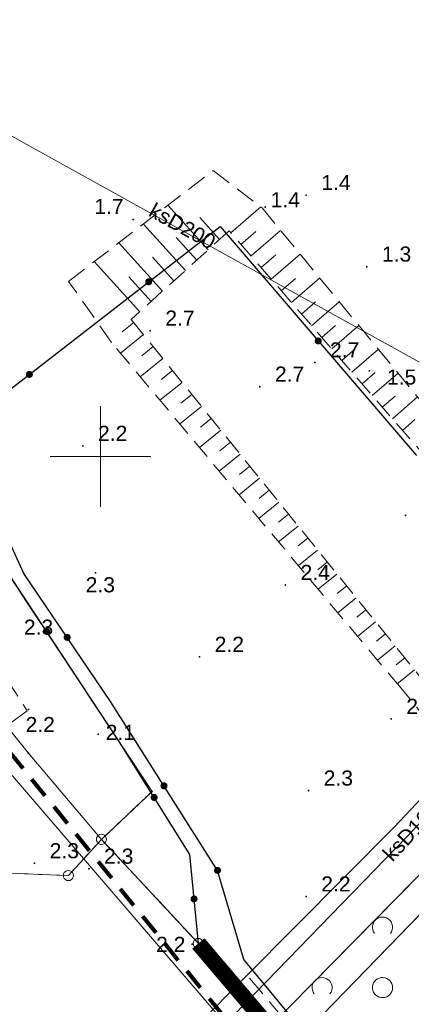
# Model space of a CAD drawing. Extents: x 5474185 to 5474933, y 5916077 to 5916824.
# Tile 14 of 256: x 5474446 to 5474465, y 5916373 to 5916422. Entities that reach past the tile are written whole.
import ezdxf
from ezdxf.enums import TextEntityAlignment as Align

# ---------------------------------------------------------------- set-up
doc = ezdxf.new("R2010")
doc.units = 0
for name, pattern in [('216-500', [2.5, 1.5, -1]), ('DASHDOT', [1, 0.5, -0.25, 0, -0.25]), ('PRZER1-1', [1, 0.5, -0.5]), ('PRZER2-1', [1.5, 1, -0.5]), ('PRZER3-1', [2, 1.5, -0.5])]:
    doc.linetypes.add(name, pattern=pattern)
doc.layers.add('1-GRAN', color=5, linetype='DASHDOT')
for name, color, linetype, lineweight in [('GEPPGD', 253, 'CONTINUOUS', 18), ('GESDZI', 253, 'CONTINUOUS', 18), ('GESKKL', 253, 'CONTINUOUS', 18), ('GESUZY', 253, 'CONTINUOUS', 18), ('GSLKOG', 253, 'CONTINUOUS', 35), ('GSLKRW', 253, 'CONTINUOUS', 25), ('GSPWPN', 253, 'CONTINUOUS', 13), ('GSPWPN_O', 253, 'CONTINUOUS', 13), ('GSSZAD', 254, 'CONTINUOUS', 18), ('GSSZSN', 254, 'CONTINUOUS', 18), ('GULKPR', 7, 'CONTINUOUS', 18), ('GULKPR_O', 254, 'CONTINUOUS', 18), ('GULLOB', 254, 'CONTINUOUS', 35), ('GULTPR', 254, 'CONTINUOUS', 18), ('Ramka sekcyjna', 253, 'CONTINUOUS', 18), ('Sieć wodociągowa', 253, 'CONTINUOUS', 40)]:
    doc.layers.add(name, color=color, linetype=linetype, lineweight=lineweight)
doc.styles.add('Arial', font='arial.ttf')

msp = doc.modelspace()

# ---------------------------------------------------------------- hatches: boundary and pattern name
at = {"layer": 'GEPPGD'}
for points in [[(5474446.42, 5916385.235), (5474446.406094, 5916385.237202), (5474446.39355, 5916385.243594), (5474446.383594, 5916385.25355), (5474446.377202, 5916385.266094), (5474446.375, 5916385.28), (5474446.377202, 5916385.293906), (5474446.383594, 5916385.30645), (5474446.39355, 5916385.316406), (5474446.406094, 5916385.322798), (5474446.42, 5916385.325), (5474446.433906, 5916385.322798), (5474446.44645, 5916385.316406), (5474446.456406, 5916385.30645), (5474446.462798, 5916385.293906), (5474446.465, 5916385.28), (5474446.462798, 5916385.266094), (5474446.456406, 5916385.25355), (5474446.44645, 5916385.243594), (5474446.433906, 5916385.237202)], [(5474452.56, 5916383.325), (5474452.546094, 5916383.327202), (5474452.53355, 5916383.333594), (5474452.523594, 5916383.34355), (5474452.517202, 5916383.356094), (5474452.515, 5916383.37), (5474452.517202, 5916383.383906), (5474452.523594, 5916383.39645), (5474452.53355, 5916383.406406), (5474452.546094, 5916383.412798), (5474452.56, 5916383.415), (5474452.573906, 5916383.412798), (5474452.58645, 5916383.406406), (5474452.596406, 5916383.39645), (5474452.602798, 5916383.383906), (5474452.605, 5916383.37), (5474452.602798, 5916383.356094), (5474452.596406, 5916383.34355), (5474452.58645, 5916383.333594), (5474452.573906, 5916383.327202)]]:
    msp.add_hatch(color=256, dxfattribs=at).paths.add_polyline_path(points)
at = {"layer": 'GSLKOG'}
for points in [[(5474452.37529, 5916408.505967), (5474452.331097, 5916408.517543), (5474452.291405, 5916408.540162), (5474452.25892, 5916408.572282), (5474452.235855, 5916408.611716), (5474452.223783, 5916408.655777), (5474452.223524, 5916408.70146), (5474452.2351, 5916408.745653), (5474452.257719, 5916408.785345), (5474452.289839, 5916408.817831), (5474452.329273, 5916408.840895), (5474452.373334, 5916408.852968), (5474452.419017, 5916408.853226), (5474452.46321, 5916408.84165), (5474452.502903, 5916408.819032), (5474452.535388, 5916408.786911), (5474452.558452, 5916408.747477), (5474452.570525, 5916408.703417), (5474452.570783, 5916408.657733), (5474452.559208, 5916408.61354), (5474452.536589, 5916408.573848), (5474452.504468, 5916408.541363), (5474452.465034, 5916408.518298), (5474452.420974, 5916408.506226)], [(5474452.37529, 5916408.505967), (5474452.331097, 5916408.517543), (5474452.291405, 5916408.540162), (5474452.25892, 5916408.572282), (5474452.235855, 5916408.611716), (5474452.223783, 5916408.655777), (5474452.223524, 5916408.70146), (5474452.2351, 5916408.745653), (5474452.257719, 5916408.785345), (5474452.289839, 5916408.817831), (5474452.329273, 5916408.840895), (5474452.373334, 5916408.852968), (5474452.419017, 5916408.853226), (5474452.46321, 5916408.84165), (5474452.502903, 5916408.819032), (5474452.535388, 5916408.786911), (5474452.558452, 5916408.747477), (5474452.570525, 5916408.703417), (5474452.570783, 5916408.657733), (5474452.559208, 5916408.61354), (5474452.536589, 5916408.573848), (5474452.504468, 5916408.541363), (5474452.465034, 5916408.518298), (5474452.420974, 5916408.506226)], [(5474460.796452, 5916405.565525), (5474460.751756, 5916405.574977), (5474460.711029, 5916405.595675), (5474460.677048, 5916405.626208), (5474460.652127, 5916405.664495), (5474460.637964, 5916405.707929), (5474460.635525, 5916405.753548), (5474460.644977, 5916405.798244), (5474460.665675, 5916405.838971), (5474460.696208, 5916405.872952), (5474460.734495, 5916405.897873), (5474460.777929, 5916405.912036), (5474460.823548, 5916405.914475), (5474460.868244, 5916405.905023), (5474460.908971, 5916405.884325), (5474460.942952, 5916405.853792), (5474460.967873, 5916405.815505), (5474460.982036, 5916405.772071), (5474460.984475, 5916405.726452), (5474460.975023, 5916405.681756), (5474460.954325, 5916405.641029), (5474460.923792, 5916405.607048), (5474460.885505, 5916405.582127), (5474460.842071, 5916405.567964)], [(5474460.796452, 5916405.565525), (5474460.751756, 5916405.574977), (5474460.711029, 5916405.595675), (5474460.677048, 5916405.626208), (5474460.652127, 5916405.664495), (5474460.637964, 5916405.707929), (5474460.635525, 5916405.753548), (5474460.644977, 5916405.798244), (5474460.665675, 5916405.838971), (5474460.696208, 5916405.872952), (5474460.734495, 5916405.897873), (5474460.777929, 5916405.912036), (5474460.823548, 5916405.914475), (5474460.868244, 5916405.905023), (5474460.908971, 5916405.884325), (5474460.942952, 5916405.853792), (5474460.967873, 5916405.815505), (5474460.982036, 5916405.772071), (5474460.984475, 5916405.726452), (5474460.975023, 5916405.681756), (5474460.954325, 5916405.641029), (5474460.923792, 5916405.607048), (5474460.885505, 5916405.582127), (5474460.842071, 5916405.567964)], [(5474446.450983, 5916403.906774), (5474446.40679, 5916403.91835), (5474446.367097, 5916403.940968), (5474446.334612, 5916403.973089), (5474446.311548, 5916404.012523), (5474446.299475, 5916404.056583), (5474446.299217, 5916404.102267), (5474446.310792, 5916404.14646), (5474446.333411, 5916404.186152), (5474446.365532, 5916404.218637), (5474446.404966, 5916404.241702), (5474446.449026, 5916404.253774), (5474446.49471, 5916404.254033), (5474446.538903, 5916404.242457), (5474446.578595, 5916404.219838), (5474446.61108, 5916404.187718), (5474446.634145, 5916404.148284), (5474446.646217, 5916404.104223), (5474446.646476, 5916404.05854), (5474446.6349, 5916404.014347), (5474446.612281, 5916403.974655), (5474446.580161, 5916403.942169), (5474446.540727, 5916403.919105), (5474446.496666, 5916403.907032)], [(5474446.450983, 5916403.906774), (5474446.40679, 5916403.91835), (5474446.367097, 5916403.940968), (5474446.334612, 5916403.973089), (5474446.311548, 5916404.012523), (5474446.299475, 5916404.056583), (5474446.299217, 5916404.102267), (5474446.310792, 5916404.14646), (5474446.333411, 5916404.186152), (5474446.365532, 5916404.218637), (5474446.404966, 5916404.241702), (5474446.449026, 5916404.253774), (5474446.49471, 5916404.254033), (5474446.538903, 5916404.242457), (5474446.578595, 5916404.219838), (5474446.61108, 5916404.187718), (5474446.634145, 5916404.148284), (5474446.646217, 5916404.104223), (5474446.646476, 5916404.05854), (5474446.6349, 5916404.014347), (5474446.612281, 5916403.974655), (5474446.580161, 5916403.942169), (5474446.540727, 5916403.919105), (5474446.496666, 5916403.907032)], [(5474447.334416, 5916391.149463), (5474447.28885, 5916391.152732), (5474447.245682, 5916391.167685), (5474447.207854, 5916391.1933), (5474447.177946, 5916391.227833), (5474447.157994, 5916391.26893), (5474447.14936, 5916391.313791), (5474447.152629, 5916391.359358), (5474447.167582, 5916391.402525), (5474447.193197, 5916391.440353), (5474447.22773, 5916391.470261), (5474447.268826, 5916391.490213), (5474447.313688, 5916391.498848), (5474447.359254, 5916391.495578), (5474447.402422, 5916391.480626), (5474447.44025, 5916391.45501), (5474447.470158, 5916391.420478), (5474447.49011, 5916391.379381), (5474447.498744, 5916391.33452), (5474447.495475, 5916391.288953), (5474447.480522, 5916391.245785), (5474447.454907, 5916391.207957), (5474447.420374, 5916391.178049), (5474447.379278, 5916391.158098)], [(5474447.334416, 5916391.149463), (5474447.28885, 5916391.152732), (5474447.245682, 5916391.167685), (5474447.207854, 5916391.1933), (5474447.177946, 5916391.227833), (5474447.157994, 5916391.26893), (5474447.14936, 5916391.313791), (5474447.152629, 5916391.359358), (5474447.167582, 5916391.402525), (5474447.193197, 5916391.440353), (5474447.22773, 5916391.470261), (5474447.268826, 5916391.490213), (5474447.313688, 5916391.498848), (5474447.359254, 5916391.495578), (5474447.402422, 5916391.480626), (5474447.44025, 5916391.45501), (5474447.470158, 5916391.420478), (5474447.49011, 5916391.379381), (5474447.498744, 5916391.33452), (5474447.495475, 5916391.288953), (5474447.480522, 5916391.245785), (5474447.454907, 5916391.207957), (5474447.420374, 5916391.178049), (5474447.379278, 5916391.158098)], [(5474448.362398, 5916390.84544), (5474448.316796, 5916390.848178), (5474448.273457, 5916390.862627), (5474448.235334, 5916390.887801), (5474448.205026, 5916390.921983), (5474448.184597, 5916390.962844), (5474448.17544, 5916391.007602), (5474448.178178, 5916391.053204), (5474448.192628, 5916391.096543), (5474448.217801, 5916391.134666), (5474448.251983, 5916391.164974), (5474448.292844, 5916391.185403), (5474448.337602, 5916391.19456), (5474448.383204, 5916391.191822), (5474448.426543, 5916391.177372), (5474448.464666, 5916391.152199), (5474448.494974, 5916391.118017), (5474448.515403, 5916391.077156), (5474448.52456, 5916391.032398), (5474448.521822, 5916390.986796), (5474448.507373, 5916390.943457), (5474448.482199, 5916390.905334), (5474448.448017, 5916390.875026), (5474448.407156, 5916390.854597)], [(5474448.362398, 5916390.84544), (5474448.316796, 5916390.848178), (5474448.273457, 5916390.862627), (5474448.235334, 5916390.887801), (5474448.205026, 5916390.921983), (5474448.184597, 5916390.962844), (5474448.17544, 5916391.007602), (5474448.178178, 5916391.053204), (5474448.192628, 5916391.096543), (5474448.217801, 5916391.134666), (5474448.251983, 5916391.164974), (5474448.292844, 5916391.185403), (5474448.337602, 5916391.19456), (5474448.383204, 5916391.191822), (5474448.426543, 5916391.177372), (5474448.464666, 5916391.152199), (5474448.494974, 5916391.118017), (5474448.515403, 5916391.077156), (5474448.52456, 5916391.032398), (5474448.521822, 5916390.986796), (5474448.507373, 5916390.943457), (5474448.482199, 5916390.905334), (5474448.448017, 5916390.875026), (5474448.407156, 5916390.854597)], [(5474453.162113, 5916383.470145), (5474453.116615, 5916383.474261), (5474453.073733, 5916383.490014), (5474453.036388, 5916383.516329), (5474453.007127, 5916383.551412), (5474452.987944, 5916383.592873), (5474452.980145, 5916383.637887), (5474452.984261, 5916383.683385), (5474453.000014, 5916383.726267), (5474453.026329, 5916383.763612), (5474453.061412, 5916383.792873), (5474453.102873, 5916383.812056), (5474453.147887, 5916383.819855), (5474453.193385, 5916383.815739), (5474453.236267, 5916383.799986), (5474453.273612, 5916383.773671), (5474453.302873, 5916383.738588), (5474453.322056, 5916383.697127), (5474453.329855, 5916383.652113), (5474453.325739, 5916383.606615), (5474453.309986, 5916383.563733), (5474453.283671, 5916383.526388), (5474453.248588, 5916383.497127), (5474453.207127, 5916383.477944)], [(5474453.162113, 5916383.470145), (5474453.116615, 5916383.474261), (5474453.073733, 5916383.490014), (5474453.036388, 5916383.516329), (5474453.007127, 5916383.551412), (5474452.987944, 5916383.592873), (5474452.980145, 5916383.637887), (5474452.984261, 5916383.683385), (5474453.000014, 5916383.726267), (5474453.026329, 5916383.763612), (5474453.061412, 5916383.792873), (5474453.102873, 5916383.812056), (5474453.147887, 5916383.819855), (5474453.193385, 5916383.815739), (5474453.236267, 5916383.799986), (5474453.273612, 5916383.773671), (5474453.302873, 5916383.738588), (5474453.322056, 5916383.697127), (5474453.329855, 5916383.652113), (5474453.325739, 5916383.606615), (5474453.309986, 5916383.563733), (5474453.283671, 5916383.526388), (5474453.248588, 5916383.497127), (5474453.207127, 5916383.477944)], [(5474452.670957, 5916382.895102), (5474452.625487, 5916382.899519), (5474452.58271, 5916382.915555), (5474452.54554, 5916382.942116), (5474452.516512, 5916382.977392), (5474452.497603, 5916383.018979), (5474452.490102, 5916383.064043), (5474452.494519, 5916383.109513), (5474452.510555, 5916383.15229), (5474452.537116, 5916383.18946), (5474452.572392, 5916383.218488), (5474452.613979, 5916383.237397), (5474452.659043, 5916383.244898), (5474452.704513, 5916383.240481), (5474452.74729, 5916383.224445), (5474452.78446, 5916383.197884), (5474452.813488, 5916383.162608), (5474452.832397, 5916383.121021), (5474452.839898, 5916383.075957), (5474452.835481, 5916383.030487), (5474452.819445, 5916382.98771), (5474452.792884, 5916382.95054), (5474452.757608, 5916382.921512), (5474452.716021, 5916382.902603)], [(5474452.670957, 5916382.895102), (5474452.625487, 5916382.899519), (5474452.58271, 5916382.915555), (5474452.54554, 5916382.942116), (5474452.516512, 5916382.977392), (5474452.497603, 5916383.018979), (5474452.490102, 5916383.064043), (5474452.494519, 5916383.109513), (5474452.510555, 5916383.15229), (5474452.537116, 5916383.18946), (5474452.572392, 5916383.218488), (5474452.613979, 5916383.237397), (5474452.659043, 5916383.244898), (5474452.704513, 5916383.240481), (5474452.74729, 5916383.224445), (5474452.78446, 5916383.197884), (5474452.813488, 5916383.162608), (5474452.832397, 5916383.121021), (5474452.839898, 5916383.075957), (5474452.835481, 5916383.030487), (5474452.819445, 5916382.98771), (5474452.792884, 5916382.95054), (5474452.757608, 5916382.921512), (5474452.716021, 5916382.902603)], [(5474455.817113, 5916379.275145), (5474455.771615, 5916379.279261), (5474455.728733, 5916379.295014), (5474455.691388, 5916379.321329), (5474455.662127, 5916379.356412), (5474455.642944, 5916379.397873), (5474455.635145, 5916379.442887), (5474455.639261, 5916379.488385), (5474455.655014, 5916379.531267), (5474455.681329, 5916379.568612), (5474455.716412, 5916379.597873), (5474455.757873, 5916379.617056), (5474455.802887, 5916379.624855), (5474455.848385, 5916379.620739), (5474455.891267, 5916379.604986), (5474455.928612, 5916379.578671), (5474455.957873, 5916379.543588), (5474455.977056, 5916379.502127), (5474455.984855, 5916379.457113), (5474455.980739, 5916379.411615), (5474455.964986, 5916379.368733), (5474455.938671, 5916379.331388), (5474455.903588, 5916379.302127), (5474455.862127, 5916379.282944)], [(5474454.661945, 5916377.855822), (5474454.616287, 5916377.857372), (5474454.572586, 5916377.870686), (5474454.533819, 5916377.894856), (5474454.502631, 5916377.928236), (5474454.481143, 5916377.968552), (5474454.470822, 5916378.013055), (5474454.472372, 5916378.058713), (5474454.485686, 5916378.102414), (5474454.509856, 5916378.141181), (5474454.543236, 5916378.172369), (5474454.583552, 5916378.193857), (5474454.628055, 5916378.204178), (5474454.673713, 5916378.202628), (5474454.717414, 5916378.189314), (5474454.756181, 5916378.165144), (5474454.787369, 5916378.131764), (5474454.808857, 5916378.091448), (5474454.819178, 5916378.046945), (5474454.817628, 5916378.001287), (5474454.804314, 5916377.957586), (5474454.780144, 5916377.918819), (5474454.746764, 5916377.887631), (5474454.706448, 5916377.866143)], [(5474454.661945, 5916377.855822), (5474454.616287, 5916377.857372), (5474454.572586, 5916377.870686), (5474454.533819, 5916377.894856), (5474454.502631, 5916377.928236), (5474454.481143, 5916377.968552), (5474454.470822, 5916378.013055), (5474454.472372, 5916378.058713), (5474454.485686, 5916378.102414), (5474454.509856, 5916378.141181), (5474454.543236, 5916378.172369), (5474454.583552, 5916378.193857), (5474454.628055, 5916378.204178), (5474454.673713, 5916378.202628), (5474454.717414, 5916378.189314), (5474454.756181, 5916378.165144), (5474454.787369, 5916378.131764), (5474454.808857, 5916378.091448), (5474454.819178, 5916378.046945), (5474454.817628, 5916378.001287), (5474454.804314, 5916377.957586), (5474454.780144, 5916377.918819), (5474454.746764, 5916377.887631), (5474454.706448, 5916377.866143)]]:
    msp.add_hatch(color=256, dxfattribs=at).paths.add_polyline_path(points)
at = {"layer": 'GSPWPN'}
for points in [[(5474460.21, 5916412.935), (5474460.198353, 5916412.936533), (5474460.1875, 5916412.941029), (5474460.17818, 5916412.94818), (5474460.171029, 5916412.9575), (5474460.166533, 5916412.968353), (5474460.165, 5916412.98), (5474460.166533, 5916412.991647), (5474460.171029, 5916413.0025), (5474460.17818, 5916413.01182), (5474460.1875, 5916413.018971), (5474460.198353, 5916413.023467), (5474460.21, 5916413.025), (5474460.221647, 5916413.023467), (5474460.2325, 5916413.018971), (5474460.24182, 5916413.01182), (5474460.248971, 5916413.0025), (5474460.253467, 5916412.991647), (5474460.255, 5916412.98), (5474460.253467, 5916412.968353), (5474460.248971, 5916412.9575), (5474460.24182, 5916412.94818), (5474460.2325, 5916412.941029), (5474460.221647, 5916412.936533)], [(5474458.18, 5916412.345), (5474458.168353, 5916412.346533), (5474458.1575, 5916412.351029), (5474458.14818, 5916412.35818), (5474458.141029, 5916412.3675), (5474458.136533, 5916412.378353), (5474458.135, 5916412.39), (5474458.136533, 5916412.401647), (5474458.141029, 5916412.4125), (5474458.14818, 5916412.42182), (5474458.1575, 5916412.428971), (5474458.168353, 5916412.433467), (5474458.18, 5916412.435), (5474458.191647, 5916412.433467), (5474458.2025, 5916412.428971), (5474458.21182, 5916412.42182), (5474458.218971, 5916412.4125), (5474458.223467, 5916412.401647), (5474458.225, 5916412.39), (5474458.223467, 5916412.378353), (5474458.218971, 5916412.3675), (5474458.21182, 5916412.35818), (5474458.2025, 5916412.351029), (5474458.191647, 5916412.346533)], [(5474451.63, 5916411.725), (5474451.618353, 5916411.726533), (5474451.6075, 5916411.731029), (5474451.59818, 5916411.73818), (5474451.591029, 5916411.7475), (5474451.586533, 5916411.758353), (5474451.585, 5916411.77), (5474451.586533, 5916411.781647), (5474451.591029, 5916411.7925), (5474451.59818, 5916411.80182), (5474451.6075, 5916411.808971), (5474451.618353, 5916411.813467), (5474451.63, 5916411.815), (5474451.641647, 5916411.813467), (5474451.6525, 5916411.808971), (5474451.66182, 5916411.80182), (5474451.668971, 5916411.7925), (5474451.673467, 5916411.781647), (5474451.675, 5916411.77), (5474451.673467, 5916411.758353), (5474451.668971, 5916411.7475), (5474451.66182, 5916411.73818), (5474451.6525, 5916411.731029), (5474451.641647, 5916411.726533)], [(5474463.22, 5916409.385), (5474463.208353, 5916409.386533), (5474463.1975, 5916409.391029), (5474463.18818, 5916409.39818), (5474463.181029, 5916409.4075), (5474463.176533, 5916409.418353), (5474463.175, 5916409.43), (5474463.176533, 5916409.441647), (5474463.181029, 5916409.4525), (5474463.18818, 5916409.46182), (5474463.1975, 5916409.468971), (5474463.208353, 5916409.473467), (5474463.22, 5916409.475), (5474463.231647, 5916409.473467), (5474463.2425, 5916409.468971), (5474463.25182, 5916409.46182), (5474463.258971, 5916409.4525), (5474463.263467, 5916409.441647), (5474463.265, 5916409.43), (5474463.263467, 5916409.418353), (5474463.258971, 5916409.4075), (5474463.25182, 5916409.39818), (5474463.2425, 5916409.391029), (5474463.231647, 5916409.386533)], [(5474452.47, 5916406.205), (5474452.458353, 5916406.206533), (5474452.4475, 5916406.211029), (5474452.43818, 5916406.21818), (5474452.431029, 5916406.2275), (5474452.426533, 5916406.238353), (5474452.425, 5916406.25), (5474452.426533, 5916406.261647), (5474452.431029, 5916406.2725), (5474452.43818, 5916406.28182), (5474452.4475, 5916406.288971), (5474452.458353, 5916406.293467), (5474452.47, 5916406.295), (5474452.481647, 5916406.293467), (5474452.4925, 5916406.288971), (5474452.50182, 5916406.28182), (5474452.508971, 5916406.2725), (5474452.513467, 5916406.261647), (5474452.515, 5916406.25), (5474452.513467, 5916406.238353), (5474452.508971, 5916406.2275), (5474452.50182, 5916406.21818), (5474452.4925, 5916406.211029), (5474452.481647, 5916406.206533)], [(5474460.64, 5916404.625), (5474460.628353, 5916404.626533), (5474460.6175, 5916404.631029), (5474460.60818, 5916404.63818), (5474460.601029, 5916404.6475), (5474460.596533, 5916404.658353), (5474460.595, 5916404.67), (5474460.596533, 5916404.681647), (5474460.601029, 5916404.6925), (5474460.60818, 5916404.70182), (5474460.6175, 5916404.708971), (5474460.628353, 5916404.713467), (5474460.64, 5916404.715), (5474460.651647, 5916404.713467), (5474460.6625, 5916404.708971), (5474460.67182, 5916404.70182), (5474460.678971, 5916404.6925), (5474460.683467, 5916404.681647), (5474460.685, 5916404.67), (5474460.683467, 5916404.658353), (5474460.678971, 5916404.6475), (5474460.67182, 5916404.63818), (5474460.6625, 5916404.631029), (5474460.651647, 5916404.626533)], [(5474463.35, 5916404.205), (5474463.338353, 5916404.206533), (5474463.3275, 5916404.211029), (5474463.31818, 5916404.21818), (5474463.311029, 5916404.2275), (5474463.306533, 5916404.238353), (5474463.305, 5916404.25), (5474463.306533, 5916404.261647), (5474463.311029, 5916404.2725), (5474463.31818, 5916404.28182), (5474463.3275, 5916404.288971), (5474463.338353, 5916404.293467), (5474463.35, 5916404.295), (5474463.361647, 5916404.293467), (5474463.3725, 5916404.288971), (5474463.38182, 5916404.28182), (5474463.388971, 5916404.2725), (5474463.393467, 5916404.261647), (5474463.395, 5916404.25), (5474463.393467, 5916404.238353), (5474463.388971, 5916404.2275), (5474463.38182, 5916404.21818), (5474463.3725, 5916404.211029), (5474463.361647, 5916404.206533)], [(5474457.91, 5916403.425), (5474457.898353, 5916403.426533), (5474457.8875, 5916403.431029), (5474457.87818, 5916403.43818), (5474457.871029, 5916403.4475), (5474457.866533, 5916403.458353), (5474457.865, 5916403.47), (5474457.866533, 5916403.481647), (5474457.871029, 5916403.4925), (5474457.87818, 5916403.50182), (5474457.8875, 5916403.508971), (5474457.898353, 5916403.513467), (5474457.91, 5916403.515), (5474457.921647, 5916403.513467), (5474457.9325, 5916403.508971), (5474457.94182, 5916403.50182), (5474457.948971, 5916403.4925), (5474457.953467, 5916403.481647), (5474457.955, 5916403.47), (5474457.953467, 5916403.458353), (5474457.948971, 5916403.4475), (5474457.94182, 5916403.43818), (5474457.9325, 5916403.431029), (5474457.921647, 5916403.426533)], [(5474449.13, 5916400.485), (5474449.118353, 5916400.486533), (5474449.1075, 5916400.491029), (5474449.09818, 5916400.49818), (5474449.091029, 5916400.5075), (5474449.086533, 5916400.518353), (5474449.085, 5916400.53), (5474449.086533, 5916400.541647), (5474449.091029, 5916400.5525), (5474449.09818, 5916400.56182), (5474449.1075, 5916400.568971), (5474449.118353, 5916400.573467), (5474449.13, 5916400.575), (5474449.141647, 5916400.573467), (5474449.1525, 5916400.568971), (5474449.16182, 5916400.56182), (5474449.168971, 5916400.5525), (5474449.173467, 5916400.541647), (5474449.175, 5916400.53), (5474449.173467, 5916400.518353), (5474449.168971, 5916400.5075), (5474449.16182, 5916400.49818), (5474449.1525, 5916400.491029), (5474449.141647, 5916400.486533)], [(5474465.14, 5916397.035), (5474465.128353, 5916397.036533), (5474465.1175, 5916397.041029), (5474465.10818, 5916397.04818), (5474465.101029, 5916397.0575), (5474465.096533, 5916397.068353), (5474465.095, 5916397.08), (5474465.096533, 5916397.091647), (5474465.101029, 5916397.1025), (5474465.10818, 5916397.11182), (5474465.1175, 5916397.118971), (5474465.128353, 5916397.123467), (5474465.14, 5916397.125), (5474465.151647, 5916397.123467), (5474465.1625, 5916397.118971), (5474465.17182, 5916397.11182), (5474465.178971, 5916397.1025), (5474465.183467, 5916397.091647), (5474465.185, 5916397.08), (5474465.183467, 5916397.068353), (5474465.178971, 5916397.0575), (5474465.17182, 5916397.04818), (5474465.1625, 5916397.041029), (5474465.151647, 5916397.036533)], [(5474449.76, 5916394.175), (5474449.748353, 5916394.176533), (5474449.7375, 5916394.181029), (5474449.72818, 5916394.18818), (5474449.721029, 5916394.1975), (5474449.716533, 5916394.208353), (5474449.715, 5916394.22), (5474449.716533, 5916394.231647), (5474449.721029, 5916394.2425), (5474449.72818, 5916394.25182), (5474449.7375, 5916394.258971), (5474449.748353, 5916394.263467), (5474449.76, 5916394.265), (5474449.771647, 5916394.263467), (5474449.7825, 5916394.258971), (5474449.79182, 5916394.25182), (5474449.798971, 5916394.2425), (5474449.803467, 5916394.231647), (5474449.805, 5916394.22), (5474449.803467, 5916394.208353), (5474449.798971, 5916394.1975), (5474449.79182, 5916394.18818), (5474449.7825, 5916394.181029), (5474449.771647, 5916394.176533)], [(5474459.18, 5916393.575), (5474459.168353, 5916393.576533), (5474459.1575, 5916393.581029), (5474459.14818, 5916393.58818), (5474459.141029, 5916393.5975), (5474459.136533, 5916393.608353), (5474459.135, 5916393.62), (5474459.136533, 5916393.631647), (5474459.141029, 5916393.6425), (5474459.14818, 5916393.65182), (5474459.1575, 5916393.658971), (5474459.168353, 5916393.663467), (5474459.18, 5916393.665), (5474459.191647, 5916393.663467), (5474459.2025, 5916393.658971), (5474459.21182, 5916393.65182), (5474459.218971, 5916393.6425), (5474459.223467, 5916393.631647), (5474459.225, 5916393.62), (5474459.223467, 5916393.608353), (5474459.218971, 5916393.5975), (5474459.21182, 5916393.58818), (5474459.2025, 5916393.581029), (5474459.191647, 5916393.576533)], [(5474454.92, 5916390.005), (5474454.908353, 5916390.006533), (5474454.8975, 5916390.011029), (5474454.88818, 5916390.01818), (5474454.881029, 5916390.0275), (5474454.876533, 5916390.038353), (5474454.875, 5916390.05), (5474454.876533, 5916390.061647), (5474454.881029, 5916390.0725), (5474454.88818, 5916390.08182), (5474454.8975, 5916390.088971), (5474454.908353, 5916390.093467), (5474454.92, 5916390.095), (5474454.931647, 5916390.093467), (5474454.9425, 5916390.088971), (5474454.95182, 5916390.08182), (5474454.958971, 5916390.0725), (5474454.963467, 5916390.061647), (5474454.965, 5916390.05), (5474454.963467, 5916390.038353), (5474454.958971, 5916390.0275), (5474454.95182, 5916390.01818), (5474454.9425, 5916390.011029), (5474454.931647, 5916390.006533)], [(5474446.43, 5916387.395), (5474446.418353, 5916387.396533), (5474446.4075, 5916387.401029), (5474446.39818, 5916387.40818), (5474446.391029, 5916387.4175), (5474446.386533, 5916387.428353), (5474446.385, 5916387.44), (5474446.386533, 5916387.451647), (5474446.391029, 5916387.4625), (5474446.39818, 5916387.47182), (5474446.4075, 5916387.478971), (5474446.418353, 5916387.483467), (5474446.43, 5916387.485), (5474446.441647, 5916387.483467), (5474446.4525, 5916387.478971), (5474446.46182, 5916387.47182), (5474446.468971, 5916387.4625), (5474446.473467, 5916387.451647), (5474446.475, 5916387.44), (5474446.473467, 5916387.428353), (5474446.468971, 5916387.4175), (5474446.46182, 5916387.40818), (5474446.4525, 5916387.401029), (5474446.441647, 5916387.396533)], [(5474464.43, 5916386.925), (5474464.418353, 5916386.926533), (5474464.4075, 5916386.931029), (5474464.39818, 5916386.93818), (5474464.391029, 5916386.9475), (5474464.386533, 5916386.958353), (5474464.385, 5916386.97), (5474464.386533, 5916386.981647), (5474464.391029, 5916386.9925), (5474464.39818, 5916387.00182), (5474464.4075, 5916387.008971), (5474464.418353, 5916387.013467), (5474464.43, 5916387.015), (5474464.441647, 5916387.013467), (5474464.4525, 5916387.008971), (5474464.46182, 5916387.00182), (5474464.468971, 5916386.9925), (5474464.473467, 5916386.981647), (5474464.475, 5916386.97), (5474464.473467, 5916386.958353), (5474464.468971, 5916386.9475), (5474464.46182, 5916386.93818), (5474464.4525, 5916386.931029), (5474464.441647, 5916386.926533)], [(5474449.89, 5916386.165), (5474449.878353, 5916386.166533), (5474449.8675, 5916386.171029), (5474449.85818, 5916386.17818), (5474449.851029, 5916386.1875), (5474449.846533, 5916386.198353), (5474449.845, 5916386.21), (5474449.846533, 5916386.221647), (5474449.851029, 5916386.2325), (5474449.85818, 5916386.24182), (5474449.8675, 5916386.248971), (5474449.878353, 5916386.253467), (5474449.89, 5916386.255), (5474449.901647, 5916386.253467), (5474449.9125, 5916386.248971), (5474449.92182, 5916386.24182), (5474449.928971, 5916386.2325), (5474449.933467, 5916386.221647), (5474449.935, 5916386.21), (5474449.933467, 5916386.198353), (5474449.928971, 5916386.1875), (5474449.92182, 5916386.17818), (5474449.9125, 5916386.171029), (5474449.901647, 5916386.166533)], [(5474460.33, 5916383.365), (5474460.318353, 5916383.366533), (5474460.3075, 5916383.371029), (5474460.29818, 5916383.37818), (5474460.291029, 5916383.3875), (5474460.286533, 5916383.398353), (5474460.285, 5916383.41), (5474460.286533, 5916383.421647), (5474460.291029, 5916383.4325), (5474460.29818, 5916383.44182), (5474460.3075, 5916383.448971), (5474460.318353, 5916383.453467), (5474460.33, 5916383.455), (5474460.341647, 5916383.453467), (5474460.3525, 5916383.448971), (5474460.36182, 5916383.44182), (5474460.368971, 5916383.4325), (5474460.373467, 5916383.421647), (5474460.375, 5916383.41), (5474460.373467, 5916383.398353), (5474460.368971, 5916383.3875), (5474460.36182, 5916383.37818), (5474460.3525, 5916383.371029), (5474460.341647, 5916383.366533)], [(5474446.73, 5916379.755), (5474446.718353, 5916379.756533), (5474446.7075, 5916379.761029), (5474446.69818, 5916379.76818), (5474446.691029, 5916379.7775), (5474446.686533, 5916379.788353), (5474446.685, 5916379.8), (5474446.686533, 5916379.811647), (5474446.691029, 5916379.8225), (5474446.69818, 5916379.83182), (5474446.7075, 5916379.838971), (5474446.718353, 5916379.843467), (5474446.73, 5916379.845), (5474446.741647, 5916379.843467), (5474446.7525, 5916379.838971), (5474446.76182, 5916379.83182), (5474446.768971, 5916379.8225), (5474446.773467, 5916379.811647), (5474446.775, 5916379.8), (5474446.773467, 5916379.788353), (5474446.768971, 5916379.7775), (5474446.76182, 5916379.76818), (5474446.7525, 5916379.761029), (5474446.741647, 5916379.756533)], [(5474449.43, 5916379.485), (5474449.418353, 5916379.486533), (5474449.4075, 5916379.491029), (5474449.39818, 5916379.49818), (5474449.391029, 5916379.5075), (5474449.386533, 5916379.518353), (5474449.385, 5916379.53), (5474449.386533, 5916379.541647), (5474449.391029, 5916379.5525), (5474449.39818, 5916379.56182), (5474449.4075, 5916379.568971), (5474449.418353, 5916379.573467), (5474449.43, 5916379.575), (5474449.441647, 5916379.573467), (5474449.4525, 5916379.568971), (5474449.46182, 5916379.56182), (5474449.468971, 5916379.5525), (5474449.473467, 5916379.541647), (5474449.475, 5916379.53), (5474449.473467, 5916379.518353), (5474449.468971, 5916379.5075), (5474449.46182, 5916379.49818), (5474449.4525, 5916379.491029), (5474449.441647, 5916379.486533)], [(5474460.21, 5916378.105), (5474460.198353, 5916378.106533), (5474460.1875, 5916378.111029), (5474460.17818, 5916378.11818), (5474460.171029, 5916378.1275), (5474460.166533, 5916378.138353), (5474460.165, 5916378.15), (5474460.166533, 5916378.161647), (5474460.171029, 5916378.1725), (5474460.17818, 5916378.18182), (5474460.1875, 5916378.188971), (5474460.198353, 5916378.193467), (5474460.21, 5916378.195), (5474460.221647, 5916378.193467), (5474460.2325, 5916378.188971), (5474460.24182, 5916378.18182), (5474460.248971, 5916378.1725), (5474460.253467, 5916378.161647), (5474460.255, 5916378.15), (5474460.253467, 5916378.138353), (5474460.248971, 5916378.1275), (5474460.24182, 5916378.11818), (5474460.2325, 5916378.111029), (5474460.221647, 5916378.106533)], [(5474454.55, 5916375.735), (5474454.538353, 5916375.736533), (5474454.5275, 5916375.741029), (5474454.51818, 5916375.74818), (5474454.511029, 5916375.7575), (5474454.506533, 5916375.768353), (5474454.505, 5916375.78), (5474454.506533, 5916375.791647), (5474454.511029, 5916375.8025), (5474454.51818, 5916375.81182), (5474454.5275, 5916375.818971), (5474454.538353, 5916375.823467), (5474454.55, 5916375.825), (5474454.561647, 5916375.823467), (5474454.5725, 5916375.818971), (5474454.58182, 5916375.81182), (5474454.588971, 5916375.8025), (5474454.593467, 5916375.791647), (5474454.595, 5916375.78), (5474454.593467, 5916375.768353), (5474454.588971, 5916375.7575), (5474454.58182, 5916375.74818), (5474454.5725, 5916375.741029), (5474454.561647, 5916375.736533)]]:
    msp.add_hatch(color=256, dxfattribs=at).paths.add_polyline_path(points)

# ---------------------------------------------------------------- linework, layer by layer
at = {"layer": '1-GRAN', "ltscale": 5, "const_width": 0.8, "elevation": 10.08}
msp.add_lwpolyline([(5474751.83, 5916275.64), (5474751.14, 5916273.94), (5474644.79, 5916221), (5474615.29, 5916258.3), (5474592.4, 5916287.8), (5474563.35, 5916264.64), (5474560.03, 5916268.81), (5474550.58, 5916262.91), (5474454.86, 5916375.82)], dxfattribs=at)
at = {"layer": 'GEPPGD', "elevation": 10.24, "flags": 128}
for points in [[(5474450.05, 5916381.24), (5474450.127254, 5916381.227764), (5474450.196946, 5916381.192254), (5474450.252254, 5916381.136946), (5474450.287764, 5916381.067254), (5474450.3, 5916380.99), (5474450.287764, 5916380.912746), (5474450.252254, 5916380.843054), (5474450.196946, 5916380.787746), (5474450.127254, 5916380.752236), (5474450.05, 5916380.74), (5474449.972746, 5916380.752236), (5474449.903054, 5916380.787746), (5474449.847746, 5916380.843054), (5474449.812236, 5916380.912746), (5474449.8, 5916380.99), (5474449.812236, 5916381.067254), (5474449.847746, 5916381.136946), (5474449.903054, 5916381.192254), (5474449.972746, 5916381.227764), (5474450.05, 5916381.24)], [(5474448.41, 5916379.44), (5474448.487254, 5916379.427764), (5474448.556946, 5916379.392254), (5474448.612254, 5916379.336946), (5474448.647764, 5916379.267254), (5474448.66, 5916379.19), (5474448.647764, 5916379.112746), (5474448.612254, 5916379.043054), (5474448.556946, 5916378.987746), (5474448.487254, 5916378.952236), (5474448.41, 5916378.94), (5474448.332746, 5916378.952236), (5474448.263054, 5916378.987746), (5474448.207746, 5916379.043054), (5474448.172236, 5916379.112746), (5474448.16, 5916379.19), (5474448.172236, 5916379.267254), (5474448.207746, 5916379.336946), (5474448.263054, 5916379.392254), (5474448.332746, 5916379.427764), (5474448.41, 5916379.44)], [(5474454.86, 5916376.07), (5474454.937254, 5916376.057764), (5474455.006946, 5916376.022254), (5474455.062254, 5916375.966946), (5474455.097764, 5916375.897254), (5474455.11, 5916375.82), (5474455.097764, 5916375.742746), (5474455.062254, 5916375.673054), (5474455.006946, 5916375.617746), (5474454.937254, 5916375.582236), (5474454.86, 5916375.57), (5474454.782746, 5916375.582236), (5474454.713054, 5916375.617746), (5474454.657746, 5916375.673054), (5474454.622236, 5916375.742746), (5474454.61, 5916375.82), (5474454.622236, 5916375.897254), (5474454.657746, 5916375.966946), (5474454.713054, 5916376.022254), (5474454.782746, 5916376.057764), (5474454.86, 5916376.07)]]:
    msp.add_lwpolyline(points, close=True, dxfattribs=at)
at = {"layer": 'GESDZI', "linetype": 'Continuous', "lineweight": 13}
for p, q in [((5474452.56, 5916383.37, 10.22), (5474426.18, 5916423.3, 10.22)), ((5474426.18, 5916423.3, 10.22), (5474452.56, 5916383.37, 10.22)), ((5474444.93, 5916387.13, 10.22), (5474446.42, 5916385.28, 10.22)), ((5474446.42, 5916385.28, 10.22), (5474444.93, 5916387.13, 10.22)), ((5474446.42, 5916385.28, 10.22), (5474450.05, 5916380.99, 10.22)), ((5474450.05, 5916380.99, 10.22), (5474446.42, 5916385.28, 10.22)), ((5474450.05, 5916380.99, 10.22), (5474452.56, 5916383.37, 10.22)), ((5474452.56, 5916383.37, 10.22), (5474450.05, 5916380.99, 10.22)), ((5474450.05, 5916380.99, 10.22), (5474448.41, 5916379.19, 10.22)), ((5474448.41, 5916379.19, 10.22), (5474450.05, 5916380.99, 10.22)), ((5474454.86, 5916375.82, 10.22), (5474450.05, 5916380.99, 10.22)), ((5474450.05, 5916380.99, 10.22), (5474454.86, 5916375.82, 10.22)), ((5474448.41, 5916379.19, 10.22), (5474440.84, 5916379.5, 10.22)), ((5474440.84, 5916379.5, 10.22), (5474448.41, 5916379.19, 10.22)), ((5474550.58, 5916262.91, 10.22), (5474454.86, 5916375.82, 10.22)), ((5474454.86, 5916375.82, 10.22), (5474550.58, 5916262.91, 10.22))]:
    msp.add_line(p, q, dxfattribs=at)
at = {"layer": 'GESKKL', "linetype": 'PRZER3-1', "lineweight": 13}
for p, q in [((5474426.18, 5916423.3, 10.06), (5474452.56, 5916383.37, 10.06)), ((5474452.56, 5916383.37, 10.06), (5474450.05, 5916380.99, 10.06)), ((5474450.05, 5916380.99, 10.06), (5474454.86, 5916375.82, 10.06)), ((5474454.86, 5916375.82, 10.06), (5474550.58, 5916262.91, 10.06))]:
    msp.add_line(p, q, dxfattribs=at)
at = {"layer": 'GESUZY', "linetype": 'PRZER1-1', "lineweight": 13}
for p, q in [((5474426.18, 5916423.3, 10.08), (5474452.56, 5916383.37, 10.08)), ((5474452.56, 5916383.37, 10.08), (5474426.18, 5916423.3, 10.08)), ((5474452.56, 5916383.37, 10.08), (5474450.05, 5916380.99, 10.08)), ((5474450.05, 5916380.99, 10.08), (5474452.56, 5916383.37, 10.08)), ((5474448.41, 5916379.19, 10.08), (5474450.05, 5916380.99, 10.08)), ((5474450.05, 5916380.99, 10.08), (5474448.41, 5916379.19, 10.08)), ((5474450.05, 5916380.99, 10.08), (5474454.86, 5916375.82, 10.08)), ((5474454.86, 5916375.82, 10.08), (5474450.05, 5916380.99, 10.08)), ((5474440.84, 5916379.5, 10.08), (5474448.41, 5916379.19, 10.08)), ((5474448.41, 5916379.19, 10.08), (5474440.84, 5916379.5, 10.08)), ((5474454.86, 5916375.82, 10.08), (5474550.58, 5916262.91, 10.08)), ((5474550.58, 5916262.91, 10.08), (5474454.86, 5916375.82, 10.08))]:
    msp.add_line(p, q, dxfattribs=at)
at = {"layer": 'GSLKOG', "linetype": 'Continuous', "lineweight": 30}
for p, q in [((5474442.93, 5916401.33, 10.18), (5474455.94, 5916411.43, 10.18)), ((5474455.94, 5916411.43, 10.18), (5474465.68, 5916400.05, 10.18)), ((5474450.9, 5916385.9, 10.18), (5474439.62, 5916403.01, 10.18)), ((5474446.2, 5916394.2, 10.18), (5474442.93, 5916401.33, 10.18)), ((5474450.5, 5916387.84, 10.18), (5474446.2, 5916394.2, 10.18)), ((5474455.81, 5916379.45, 10.18), (5474450.5, 5916387.84, 10.18)), ((5474454.43, 5916380.24, 10.18), (5474450.9, 5916385.9, 10.18)), ((5474454.86, 5916375.82, 10.18), (5474454.43, 5916380.24, 10.18)), ((5474461.94, 5916367.38, 10.18), (5474454.86, 5916375.82, 10.18))]:
    msp.add_line(p, q, dxfattribs=at)
at = {"layer": 'GSLKRW', "linetype": 'Continuous', "lineweight": 30}
for p, q in [((5474457.11, 5916375.02, 10.18), (5474455.81, 5916379.45, 10.18)), ((5474483.02, 5916343.91, 10.18), (5474457.11, 5916375.02, 10.18))]:
    msp.add_line(p, q, dxfattribs=at)
at = {"layer": 'GSSZAD', "linetype": 'PRZER2-1', "lineweight": 13}
msp.add_line((5474481.35, 5916345.88, 10.1), (5474457.15, 5916374.39, 10.1), dxfattribs=at)
at = {"layer": 'GSSZAD', "elevation": 10.1, "flags": 128}
for points in [[(5474463.609688, 5916376.315036), (5474463.554433, 5916376.400667), (5474463.517688, 5916376.495722), (5474463.50098, 5916376.596254), (5474463.505002, 5916376.698085), (5474463.529588, 5916376.796985), (5474463.573717, 5916376.888846), (5474463.635554, 5916376.969851), (5474463.712532, 5916377.036635), (5474463.801452, 5916377.086425), (5474463.89862, 5916377.11715), (5474464, 5916377.127536), (5474464.10138, 5916377.11715), (5474464.198548, 5916377.086425), (5474464.287468, 5916377.036635), (5474464.364446, 5916376.969851), (5474464.426283, 5916376.888846), (5474464.470412, 5916376.796985), (5474464.494998, 5916376.698085), (5474464.49902, 5916376.596254), (5474464.482312, 5916376.495722), (5474464.445567, 5916376.400667), (5474464.390312, 5916376.315036)], [(5474460.609688, 5916373.315036), (5474460.554433, 5916373.400667), (5474460.517688, 5916373.495722), (5474460.50098, 5916373.596254), (5474460.505002, 5916373.698085), (5474460.529588, 5916373.796985), (5474460.573717, 5916373.888846), (5474460.635554, 5916373.969851), (5474460.712532, 5916374.036635), (5474460.801452, 5916374.086425), (5474460.89862, 5916374.11715), (5474461, 5916374.127536), (5474461.10138, 5916374.11715), (5474461.198548, 5916374.086425), (5474461.287468, 5916374.036635), (5474461.364446, 5916373.969851), (5474461.426283, 5916373.888846), (5474461.470412, 5916373.796985), (5474461.494998, 5916373.698085), (5474461.49902, 5916373.596254), (5474461.482312, 5916373.495722), (5474461.445567, 5916373.400667), (5474461.390312, 5916373.315036)]]:
    msp.add_lwpolyline(points, dxfattribs=at)
msp.add_lwpolyline([(5474464.5, 5916373.627536), (5474464.490964, 5916373.722162), (5474464.464184, 5916373.813367), (5474464.420627, 5916373.897856), (5474464.361867, 5916373.972576), (5474464.290028, 5916374.034824), (5474464.207708, 5916374.082352), (5474464.117879, 5916374.113442), (5474464.023791, 5916374.12697), (5474463.928843, 5916374.122447), (5474463.836466, 5916374.100036), (5474463.75, 5916374.060549), (5474463.67257, 5916374.005411), (5474463.606973, 5916373.936615), (5474463.555582, 5916373.856649), (5474463.520254, 5916373.768402), (5474463.502264, 5916373.675064), (5474463.502264, 5916373.580008), (5474463.520254, 5916373.48667), (5474463.555582, 5916373.398423), (5474463.606973, 5916373.318457), (5474463.67257, 5916373.249661), (5474463.75, 5916373.194523), (5474463.836466, 5916373.155036), (5474463.928843, 5916373.132625), (5474464.023791, 5916373.128102), (5474464.117879, 5916373.14163), (5474464.207708, 5916373.17272), (5474464.290028, 5916373.220248), (5474464.361867, 5916373.282496), (5474464.420627, 5916373.357216), (5474464.464184, 5916373.441705), (5474464.490964, 5916373.53291), (5474464.5, 5916373.627536)], close=True, dxfattribs=at)
at = {"layer": 'GSSZSN', "linetype": 'PRZER2-1', "lineweight": 13}
for p, q in [((5474448.42, 5916408.7, 10.06), (5474455.59, 5916414.2, 10.06)), ((5474455.59, 5916414.2, 10.06), (5474458.02, 5916412.35, 10.06)), ((5474458.02, 5916412.35, 10.06), (5474475.05, 5916391.65, 10.06)), ((5474456.39, 5916411.21, 10.06), (5474451.53, 5916406.81, 10.06)), ((5474474.2, 5916390.69, 10.06), (5474456.39, 5916411.21, 10.06)), ((5474450.55, 5916405.67, 10.06), (5474448.42, 5916408.7, 10.06)), ((5474433.33, 5916407.96, 10.06), (5474446.36, 5916387.37, 10.06)), ((5474451.53, 5916406.81, 10.06), (5474465.95, 5916388.95, 10.06)), ((5474464.92, 5916388.49, 10.06), (5474450.55, 5916405.67, 10.06)), ((5474479.71, 5916370.61, 10.06), (5474464.92, 5916388.49, 10.06)), ((5474446.36, 5916387.37, 10.06), (5474439.23, 5916382.16, 10.06))]:
    msp.add_line(p, q, dxfattribs=at)
at = {"layer": 'GSSZSN', "linetype": 'Continuous', "lineweight": 18, "elevation": 10.06, "flags": 128}
for points in [[(5474455.349595, 5916410.268069), (5474453.347319, 5916412.479673)], [(5474456.472194, 5916411.115299), (5474457.953287, 5916412.40079)], [(5474454.216231, 5916409.241979), (5474452.13023, 5916411.546062)], [(5474455.916276, 5916410.781114), (5474454.93607, 5916411.863797)], [(5474456.973256, 5916410.537995), (5474457.713458, 5916411.180441)], [(5474457.474318, 5916409.96069), (5474458.939488, 5916411.232361)], [(5474453.082868, 5916408.215888), (5474450.91314, 5916410.612451)], [(5474454.782913, 5916409.755024), (5474453.760844, 5916410.883946)], [(5474458.476442, 5916408.806081), (5474459.911145, 5916410.051309)], [(5474451.949504, 5916407.189798), (5474449.696051, 5916409.67884)], [(5474453.649549, 5916408.728934), (5474452.585617, 5916409.904095)], [(5474457.97538, 5916409.383386), (5474458.700348, 5916410.01261)], [(5474452.516186, 5916407.702843), (5474451.410391, 5916408.924244)], [(5474458.977504, 5916408.228777), (5474459.687239, 5916408.84478)], [(5474459.478566, 5916407.651472), (5474460.882803, 5916408.870257)], [(5474459.979628, 5916407.074168), (5474460.67413, 5916407.67695)], [(5474460.48069, 5916406.496864), (5474461.854461, 5916407.689205)], [(5474451.654719, 5916406.655529), (5474451.081374, 5916406.192616)], [(5474460.981752, 5916405.919559), (5474461.661021, 5916406.509119)], [(5474461.482814, 5916405.342255), (5474462.826118, 5916406.508153)], [(5474450.993793, 5916405.139425), (5474452.134926, 5916406.060765)], [(5474452.615133, 5916405.466), (5474452.049723, 5916405.009493)], [(5474461.983876, 5916404.76495), (5474462.647912, 5916405.341289)], [(5474462.484938, 5916404.187646), (5474463.797776, 5916405.327102)], [(5474451.974832, 5916403.966548), (5474453.09534, 5916404.871236)], [(5474453.575548, 5916404.276472), (5474453.020449, 5916403.82829)], [(5474462.986, 5916403.610341), (5474463.634802, 5916404.173458)], [(5474452.95587, 5916402.793671), (5474454.055755, 5916403.681707)], [(5474463.487062, 5916403.033037), (5474464.769433, 5916404.14605)], [(5474454.535962, 5916403.086943), (5474453.991176, 5916402.647088)], [(5474463.988124, 5916402.455732), (5474464.621693, 5916403.005628)], [(5474464.489186, 5916401.878428), (5474465.741091, 5916402.964998)], [(5474453.936909, 5916401.620794), (5474455.016169, 5916402.492179)], [(5474455.496377, 5916401.897414), (5474454.961902, 5916401.465885)], [(5474464.990248, 5916401.301123), (5474465.608584, 5916401.837798)], [(5474454.917947, 5916400.447917), (5474455.976584, 5916401.30265)], [(5474456.456791, 5916400.707886), (5474455.932629, 5916400.284682)], [(5474455.898986, 5916399.27504), (5474456.936998, 5916400.113121)], [(5474457.417206, 5916399.518357), (5474456.903355, 5916399.103479)], [(5474456.880024, 5916398.102163), (5474457.897413, 5916398.923593)], [(5474458.37762, 5916398.328828), (5474457.874082, 5916397.922276)], [(5474457.861063, 5916396.929286), (5474458.857827, 5916397.734064)], [(5474459.338035, 5916397.1393), (5474458.844808, 5916396.741074)], [(5474458.842102, 5916395.756409), (5474459.818242, 5916396.544536)], [(5474460.298449, 5916395.949771), (5474459.815535, 5916395.559871)], [(5474459.82314, 5916394.583532), (5474460.778656, 5916395.355007)], [(5474461.258864, 5916394.760243), (5474460.786261, 5916394.378668)], [(5474460.804179, 5916393.410655), (5474461.739071, 5916394.165478)], [(5474462.219278, 5916393.570714), (5474461.756988, 5916393.197465)], [(5474461.785217, 5916392.237778), (5474462.699485, 5916392.97595)], [(5474463.179693, 5916392.381185), (5474462.727714, 5916392.016262)], [(5474462.766256, 5916391.064901), (5474463.6599, 5916391.786421)], [(5474464.140107, 5916391.191657), (5474463.698441, 5916390.83506)], [(5474463.747294, 5916389.892024), (5474464.620314, 5916390.596892)], [(5474465.100522, 5916390.002128), (5474464.669168, 5916389.653857)], [(5474464.728333, 5916388.719147), (5474465.580729, 5916389.407364)]]:
    msp.add_lwpolyline(points, dxfattribs=at)
at = {"layer": 'GULKPR', "linetype": 'Continuous', "lineweight": 13}
for p, q in [((5474458.11, 5916371.39, 10.14), (5474499.78, 5916413.72, 10.14)), ((5474464.57, 5916381.59, 10.14), (5474476.35, 5916394.1, 10.14)), ((5474465.21, 5916381.11, 10.14), (5474476.91, 5916393.7, 10.14)), ((5474443.57, 5916386.54, 10.14), (5474500.46, 5916320.36, 10.14)), ((5474453.76, 5916370.7, 10.14), (5474464.57, 5916381.59, 10.14)), ((5474455.67, 5916371.29, 10.14), (5474465.21, 5916381.11, 10.14))]:
    msp.add_line(p, q, dxfattribs=at)
at = {"layer": 'GULKPR', "linetype": 'Continuous', "lineweight": 18, "elevation": 10.14, "flags": 128}
msp.add_lwpolyline([(5474511.36, 5916379.43), (5474434.48, 5916422.07)], dxfattribs=at)
at = {"layer": 'GULLOB', "linetype": 'Continuous', "lineweight": 35, "elevation": 10.12, "flags": 128}
for points in [[(5474460.54, 5916373.85), (5474481.7, 5916395.35)], [(5474461.58, 5916372.86), (5474482.96, 5916394.91)]]:
    msp.add_lwpolyline(points, dxfattribs=at)
at = {"layer": 'GULTPR', "linetype": 'Continuous', "lineweight": 13}
msp.add_line((5474482.96, 5916394.91, 10.14), (5474459.18, 5916370.38, 10.14), dxfattribs=at)
at = {"layer": 'Ramka sekcyjna', "linetype": 'Continuous', "lineweight": 18, "elevation": 100, "flags": 128}
for points in [[(5474450, 5916397.5), (5474450, 5916402.5)], [(5474452.5, 5916400), (5474447.5, 5916400)]]:
    msp.add_lwpolyline(points, dxfattribs=at)
at = {"layer": 'Sieć wodociągowa', "linetype": '216-500', "lineweight": 80, "ltscale": 0.7, "flags": 128}
msp.add_lwpolyline([(5474639.869806, 5916212.126617), (5474591.959812, 5916281.625874), (5474551.712383, 5916254.056825), (5474329.196562, 5916529.052215), (5474464.624498, 5916643.592803), (5474589.816575, 5916486.173867), (5474604.985748, 5916472.173823), (5474772.523912, 5916261.364361), (5474653.387527, 5916193.483494), (5474639.869806, 5916212.126617)], close=True, dxfattribs=at)

# ---------------------------------------------------------------- texts
at = {"layer": 'GSPWPN_O', "linetype": 'Continuous', "lineweight": 0, "style": 'Arial'}
for s, p in [('1.4', (5474460.96, 5916413.23, 10.8)), ('1.4', (5474458.444841, 5916412.378704, 10.8)), ('1.7', (5474449.694038, 5916412.044377, 10.8)), ('1.3', (5474463.97, 5916409.68, 10.8)), ('2.7', (5474453.22, 5916406.5, 10.8)), ('2.7', (5474461.39, 5916404.92, 10.8)), ('2.7', (5474458.66, 5916403.72, 10.8)), ('1.5', (5474464.219336, 5916403.572597, 10.8)), ('2.2', (5474449.88, 5916400.78, 10.8)), ('2.4', (5474459.93, 5916393.87, 10.8)), ('2.3', (5474449.266241, 5916393.256132, 10.8)), ('2.3', (5474446.2, 5916391.15, 10.8)), ('2.2', (5474455.67, 5916390.3, 10.8)), ('2.4', (5474465.18, 5916387.22, 10.8)), ('2.2', (5474446.281553, 5916386.314451, 10.8)), ('2.1', (5474450.260951, 5916385.927076, 10.8)), ('2.3', (5474461.08, 5916383.66, 10.8)), ('2.3', (5474447.48, 5916380.05, 10.8)), ('2.3', (5474450.18, 5916379.78, 10.8)), ('2.2', (5474460.96, 5916378.4, 10.8)), ('2.2', (5474452.76128, 5916375.39752, 10.8))]:
    msp.add_text(s, height=0.75, dxfattribs=at).set_placement(p)
at = {"layer": 'GULKPR_O', "linetype": 'Continuous', "lineweight": 0, "style": 'Arial'}
for s, rotation, p in [('ksD200', 330.98816, (5474453.88955, 5916411.117793, 10.8)), ('ksD100', 46.874458, (5474465.702678, 5916381.138313, 10.8))]:
    msp.add_text(s, height=0.75, rotation=rotation, dxfattribs=at).set_placement(p, align=Align.CENTER)

doc.saveas('drawing.dxf')
